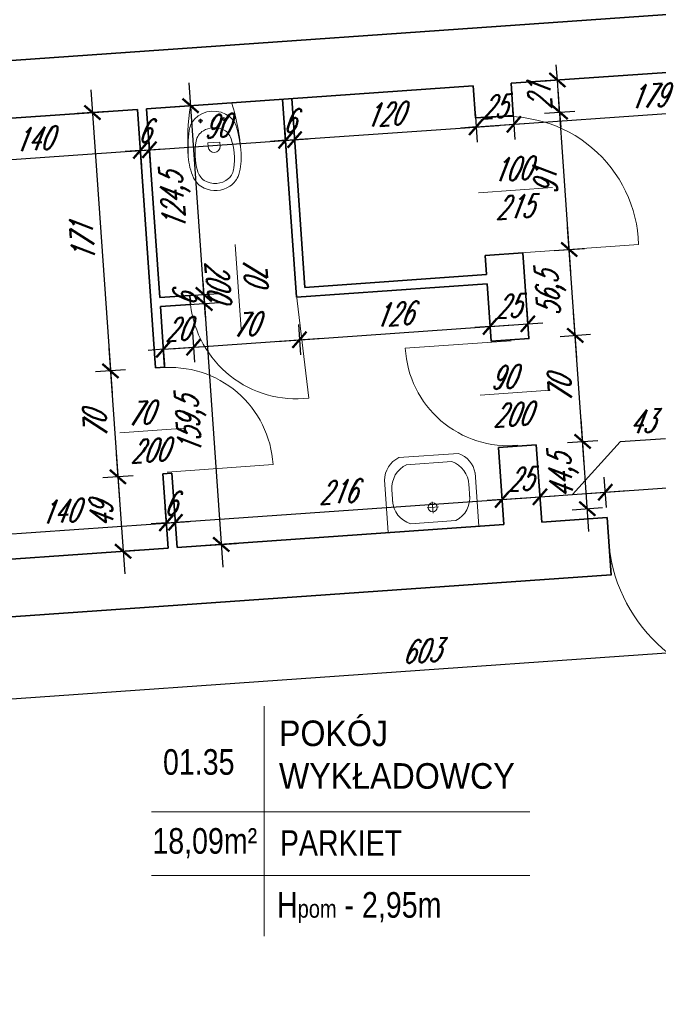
# Model space of a CAD drawing. Header units: millimetres. Extents: x 402 to 79005, y -7782 to 89952.
# Tile 199 of 256: x 22141 to 22563, y 37184 to 37833. Entities that reach past the tile are written whole.
import ezdxf

# ---------------------------------------------------------------- set-up
doc = ezdxf.new("R2010")
doc.units = ezdxf.units.MM
doc.header["$LTSCALE"] = 10
doc.layers.get('0').update_dxf_attribs({"lineweight": 0})
doc.layers.get('Defpoints').update_dxf_attribs({"color": 253})
for name, color, linetype, lineweight in [('01 parter - ściany', 253, 'Continuous', 35), ('03_drzwi', 253, 'Continuous', 15), ('05-01_wymiary', 253, 'Continuous', 5), ('05-03_opis', 253, 'Continuous', 5), ('07_wyposażenie', 253, 'Continuous', 5)]:
    doc.layers.add(name, color=color, linetype=linetype, lineweight=lineweight)
doc.layers.add('POWIERZCHNIE', color=253, linetype='Continuous')
doc.layers.get('POWIERZCHNIE').off()
doc.styles.add('ariel', font='ARIAL.TTF', dxfattribs={"width": 0.8})
doc.styles.add('ariel_wym', font='simplex.shx', dxfattribs={"width": 0.65, "oblique": 25})
doc.dimstyles.new('ariel 50', dxfattribs={"dimtxt": 15, "dimasz": 10, "dimexe": 10, "dimexo": 0, "dimgap": 5, "dimtad": 1, "dimdec": 1, "dimrnd": 0.5, "dimtxsty": 'ariel_wym', "dimblk": 'ARCHTICK', "dimcen": 2.5, "dimdle": 15, "dimazin": 0, "dimtfac": 1, "dimtdec": 1, "dimtix": 1, "dimtmove": 0, "dimatfit": 3, "dimldrblk": 'DOT', "dimfxl": 0, "dimarcsym": 0})
doc.dimstyles.new('ariel 50 wnętrze', dxfattribs={"dimtxt": 15, "dimasz": 10, "dimexe": 10, "dimexo": 0, "dimgap": 5, "dimtad": 1, "dimdec": 1, "dimrnd": 0.5, "dimtxsty": 'ariel_wym', "dimblk": 'ARCHTICK', "dimcen": 2.5, "dimdle": 15, "dimazin": 0, "dimtfac": 1, "dimtdec": 1, "dimtix": 1, "dimtmove": 0, "dimatfit": 3, "dimldrblk": 'DOT', "dimfxl": 0, "dimarcsym": 0})

# ---------------------------------------------------------------- blocks, each defined once
blk = doc.blocks.new('_ArchTick')
at = {"color": 0, "linetype": 'ByBlock', "const_width": 0.15}
blk.add_lwpolyline([(-0.5, -0.5), (0.5, 0.5)], dxfattribs=at)
blk = doc.blocks.new('*D84')
at = {"layer": '05-01_wymiary', "color": 0, "lineweight": -2}
for p, q in [((21457.46, 40095.08), (21766.67, 35673.22)), ((21498.41, 40082.9), (21448.53, 40079.41)), ((21805.52, 35690.97), (21755.65, 35687.48))]:
    blk.add_line(p, q, dxfattribs=at)
at = {"layer": 'Defpoints', "color": 0}
for p in [(21838.4, 40106.68), (22246.18, 35721.78), (21765.62, 35688.18)]:
    blk.add_point(p, dxfattribs=at)
at = {"layer": '05-01_wymiary', "color": 0, "lineweight": -2, "xscale": 10, "yscale": 10, "zscale": 10}
for p, rotation in [((21458.51, 40080.11), 94.00000000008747), ((21765.62, 35688.18), 274.0000000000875)]:
    blk.add_blockref('_ArchTick', p, dxfattribs=dict(at, rotation=rotation))
at = {"layer": '05-01_wymiary', "color": 0, "insert": (21598.17, 37883.17), "char_height": 15, "attachment_point": 5, "rotation": 94, "style": 'ariel_wym'}
blk.add_mtext('4402,5', dxfattribs=at)
blk = doc.blocks.new('_Dot')
at = {"color": 0, "linetype": 'ByBlock', "lineweight": -2}
blk.add_line((-0.5, 0), (-1, 0), dxfattribs=at)
at = {"color": 0, "linetype": 'ByBlock', "const_width": 0.5}
blk.add_lwpolyline([(-0.25, 0, 1), (0.25, 0, 1)], format="xyb", close=True, dxfattribs=at)
blk = doc.blocks.new('*D480')
at = {"layer": '05-01_wymiary', "color": 0, "lineweight": -2}
for p, q in [((22238.81, 37491.43), (22237.41, 37511.38)), ((22083.49, 37490.59), (22253.07, 37502.45)), ((22099.15, 37481.66), (22097.75, 37501.62))]:
    blk.add_line(p, q, dxfattribs=at)
at = {"layer": 'Defpoints', "color": 0}
for p in [(22238.11, 37501.41), (22239.27, 37484.79), (22099.61, 37475.02)]:
    blk.add_point(p, dxfattribs=at)
at = {"layer": '05-01_wymiary', "color": 0, "lineweight": -2, "xscale": 10, "yscale": 10, "zscale": 10}
for p, rotation in [((22238.11, 37501.41), 3.999999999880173), ((22098.45, 37491.64), 183.9999999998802)]:
    blk.add_blockref('_ArchTick', p, dxfattribs=dict(at, rotation=rotation))
at = {"layer": '05-01_wymiary', "color": 0, "insert": (22167.41, 37508.99), "char_height": 15, "attachment_point": 5, "rotation": 4, "style": 'ariel_wym'}
blk.add_mtext('140', dxfattribs=at)
blk = doc.blocks.new('*D481')
at = {"layer": '05-01_wymiary', "color": 0, "lineweight": -2}
for p, q in [((22238.81, 37491.43), (22237.41, 37511.38)), ((22244.79, 37491.85), (22243.4, 37511.8)), ((22238.11, 37501.41), (22228.13, 37500.71)), ((22238.11, 37501.41), (22244.1, 37501.83)), ((22244.1, 37501.83), (22254.07, 37502.52))]:
    blk.add_line(p, q, dxfattribs=at)
at = {"layer": 'Defpoints', "color": 0}
for p in [(22244.1, 37501.83), (22239.27, 37484.79), (22245.26, 37485.2)]:
    blk.add_point(p, dxfattribs=at)
at = {"layer": '05-01_wymiary', "color": 0, "lineweight": -2, "xscale": 10, "yscale": 10, "zscale": 10}
for p, rotation in [((22238.11, 37501.41), 3.99999999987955), ((22244.1, 37501.83), 183.9999999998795)]:
    blk.add_blockref('_ArchTick', p, dxfattribs=dict(at, rotation=rotation))
at = {"layer": '05-01_wymiary', "color": 0, "insert": (22240.23, 37514.09), "char_height": 15, "attachment_point": 5, "rotation": 4, "style": 'ariel_wym'}
blk.add_mtext('6', dxfattribs=at)
blk = doc.blocks.new('*D482')
at = {"layer": '05-01_wymiary', "color": 0, "lineweight": -2}
for p, q in [((22460.27, 37506.92), (22458.87, 37526.87)), ((22229.13, 37500.78), (22474.53, 37517.94)), ((22244.79, 37491.85), (22243.4, 37511.8))]:
    blk.add_line(p, q, dxfattribs=at)
at = {"layer": 'Defpoints', "color": 0}
for p in [(22459.57, 37516.89), (22460.73, 37500.27), (22245.26, 37485.2)]:
    blk.add_point(p, dxfattribs=at)
at = {"layer": '05-01_wymiary', "color": 0, "lineweight": -2, "xscale": 10, "yscale": 10, "zscale": 10}
for p, rotation in [((22459.57, 37516.89), 3.999999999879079), ((22244.1, 37501.83), 183.9999999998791)]:
    blk.add_blockref('_ArchTick', p, dxfattribs=dict(at, rotation=rotation))
at = {"layer": '05-01_wymiary', "color": 0, "insert": (22350.96, 37521.83), "char_height": 15, "attachment_point": 5, "rotation": 4, "style": 'ariel_wym'}
blk.add_mtext('216', dxfattribs=at)
blk = doc.blocks.new('*D483')
at = {"layer": '05-01_wymiary', "color": 0, "lineweight": -2}
for p, q in [((22460.27, 37506.92), (22458.87, 37526.87)), ((22485.21, 37508.66), (22483.81, 37528.61)), ((22459.57, 37516.89), (22484.51, 37518.64)), ((22484.51, 37518.64), (22494.48, 37519.33)), ((22459.57, 37516.89), (22449.59, 37516.19))]:
    blk.add_line(p, q, dxfattribs=at)
at = {"layer": 'Defpoints', "color": 0}
for p in [(22484.51, 37518.64), (22460.73, 37500.27), (22485.67, 37502.01)]:
    blk.add_point(p, dxfattribs=at)
at = {"layer": '05-01_wymiary', "color": 0, "lineweight": -2, "xscale": 10, "yscale": 10, "zscale": 10}
for p, rotation in [((22484.51, 37518.64), 183.999999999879), ((22459.57, 37516.89), 3.999999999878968)]:
    blk.add_blockref('_ArchTick', p, dxfattribs=dict(at, rotation=rotation))
at = {"layer": '05-01_wymiary', "color": 0, "insert": (22471.17, 37530.23), "char_height": 15, "attachment_point": 5, "rotation": 4, "style": 'ariel_wym'}
blk.add_mtext('25', dxfattribs=at)
blk = doc.blocks.new('*D484')
at = {"layer": '05-01_wymiary', "color": 0, "lineweight": -2}
for p, q in [((22567.23, 37556.89), (22537.32, 37554.8)), ((22537.32, 37554.8), (22506.05, 37520.14)), ((22528.3, 37511.67), (22526.9, 37531.63)), ((22485.21, 37508.66), (22483.81, 37528.61)), ((22469.54, 37517.59), (22542.56, 37522.7))]:
    blk.add_line(p, q, dxfattribs=at)
at = {"layer": 'Defpoints', "color": 0}
for p in [(22527.6, 37521.65), (22528.76, 37505.03), (22485.67, 37502.01)]:
    blk.add_point(p, dxfattribs=at)
at = {"layer": '05-01_wymiary', "color": 0, "lineweight": -2, "xscale": 10, "yscale": 10, "zscale": 10}
for p, rotation in [((22484.51, 37518.64), 183.9999999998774), ((22527.6, 37521.65), 3.999999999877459)]:
    blk.add_blockref('_ArchTick', p, dxfattribs=dict(at, rotation=rotation))
at = {"layer": '05-01_wymiary', "color": 0, "insert": (22551.41, 37568.31), "char_height": 15, "attachment_point": 5, "rotation": 4, "style": 'ariel_wym'}
blk.add_mtext('43', dxfattribs=at)
blk = doc.blocks.new('*D485')
at = {"layer": '05-01_wymiary', "color": 0, "lineweight": -2}
for p, q in [((22628.05, 37518.65), (22626.66, 37538.6)), ((22528.3, 37511.67), (22526.9, 37531.63)), ((22512.63, 37520.6), (22642.32, 37529.67))]:
    blk.add_line(p, q, dxfattribs=at)
at = {"layer": 'Defpoints', "color": 0}
for p in [(22627.35, 37528.63), (22628.52, 37512), (22528.76, 37505.03)]:
    blk.add_point(p, dxfattribs=at)
at = {"layer": '05-01_wymiary', "color": 0, "lineweight": -2, "xscale": 10, "yscale": 10, "zscale": 10}
for p, rotation in [((22627.35, 37528.63), 3.999999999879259), ((22527.6, 37521.65), 183.9999999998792)]:
    blk.add_blockref('_ArchTick', p, dxfattribs=dict(at, rotation=rotation))
at = {"layer": '05-01_wymiary', "color": 0, "insert": (22576.6, 37537.61), "char_height": 15, "attachment_point": 5, "rotation": 4, "style": 'ariel_wym'}
blk.add_mtext('100', dxfattribs=at)
blk = doc.blocks.new('*D517')
at = {"layer": '05-01_wymiary', "color": 0, "lineweight": -2}
for p, q in [((22188.3, 37786.97), (22202.3, 37586.67)), ((22199.32, 37772.7), (22179.37, 37771.3)), ((22211.23, 37602.33), (22191.28, 37600.94))]:
    blk.add_line(p, q, dxfattribs=at)
at = {"layer": 'Defpoints', "color": 0}
for p in [(22219.04, 37774.08), (22230.96, 37603.71), (22201.25, 37601.63)]:
    blk.add_point(p, dxfattribs=at)
at = {"layer": '05-01_wymiary', "color": 0, "lineweight": -2, "xscale": 10, "yscale": 10, "zscale": 10}
for p, rotation in [((22189.34, 37772), 94.00000000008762), ((22201.25, 37601.63), 274.0000000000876)]:
    blk.add_blockref('_ArchTick', p, dxfattribs=dict(at, rotation=rotation))
at = {"layer": '05-01_wymiary', "color": 0, "insert": (22182.83, 37685.95), "char_height": 15, "attachment_point": 5, "rotation": 94, "style": 'ariel_wym'}
blk.add_mtext('171', dxfattribs=at)
blk = doc.blocks.new('*D518')
at = {"layer": '05-01_wymiary', "color": 0, "lineweight": -2}
for p, q in [((22200.21, 37616.6), (22207.18, 37516.84)), ((22211.23, 37602.33), (22191.28, 37600.94)), ((22216.11, 37532.5), (22196.16, 37531.11))]:
    blk.add_line(p, q, dxfattribs=at)
at = {"layer": 'Defpoints', "color": 0}
for p in [(22230.96, 37603.71), (22206.14, 37531.8), (22235.84, 37533.88)]:
    blk.add_point(p, dxfattribs=at)
at = {"layer": '05-01_wymiary', "color": 0, "lineweight": -2, "xscale": 10, "yscale": 10, "zscale": 10}
for p, rotation in [((22201.25, 37601.63), 94.00000000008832), ((22206.14, 37531.8), 274.0000000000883)]:
    blk.add_blockref('_ArchTick', p, dxfattribs=dict(at, rotation=rotation))
at = {"layer": '05-01_wymiary', "color": 0, "insert": (22191.23, 37565.85), "char_height": 15, "attachment_point": 5, "rotation": 94, "style": 'ariel_wym'}
blk.add_mtext('70', dxfattribs=at)
blk = doc.blocks.new('*D519')
at = {"layer": '05-01_wymiary', "color": 0, "lineweight": -2}
for p, q in [((22205.09, 37546.77), (22210.62, 37467.74)), ((22216.11, 37532.5), (22196.16, 37531.11)), ((22219.55, 37483.41), (22199.6, 37482.01))]:
    blk.add_line(p, q, dxfattribs=at)
at = {"layer": 'Defpoints', "color": 0}
for p in [(22235.84, 37533.88), (22209.57, 37482.71), (22239.27, 37484.79)]:
    blk.add_point(p, dxfattribs=at)
at = {"layer": '05-01_wymiary', "color": 0, "lineweight": -2, "xscale": 10, "yscale": 10, "zscale": 10}
for p, rotation in [((22206.14, 37531.8), 94.00000000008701), ((22209.57, 37482.71), 274.000000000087)]:
    blk.add_blockref('_ArchTick', p, dxfattribs=dict(at, rotation=rotation))
at = {"layer": '05-01_wymiary', "color": 0, "insert": (22195.38, 37506.38), "char_height": 15, "attachment_point": 5, "rotation": 94, "style": 'ariel_wym'}
blk.add_mtext('49', dxfattribs=at)
blk = doc.blocks.new('*D520')
at = {"layer": '05-01_wymiary', "color": 0, "lineweight": -2}
for p, q in [((22253.02, 37791.49), (22263.81, 37637.13)), ((22244.09, 37775.83), (22264.04, 37777.23)), ((22252.79, 37651.39), (22272.74, 37652.79))]:
    blk.add_line(p, q, dxfattribs=at)
at = {"layer": 'Defpoints', "color": 0}
for p in [(22225.03, 37774.5), (22233.73, 37650.06), (22262.77, 37652.09)]:
    blk.add_point(p, dxfattribs=at)
at = {"layer": '05-01_wymiary', "color": 0, "lineweight": -2, "xscale": 10, "yscale": 10, "zscale": 10}
for p, rotation in [((22254.06, 37776.53), 94.00000000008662), ((22262.77, 37652.09), 274.0000000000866)]:
    blk.add_blockref('_ArchTick', p, dxfattribs=dict(at, rotation=rotation))
at = {"layer": '05-01_wymiary', "color": 0, "insert": (22244.52, 37713.34), "char_height": 15, "attachment_point": 5, "rotation": 94, "style": 'ariel_wym'}
blk.add_mtext('124,5', dxfattribs=at)
blk = doc.blocks.new('*D521')
at = {"layer": '05-01_wymiary', "color": 0, "lineweight": -2}
for p, q in [((22262.77, 37652.09), (22262.07, 37662.06)), ((22252.79, 37651.39), (22272.74, 37652.79)), ((22262.77, 37652.09), (22263.18, 37646.1)), ((22253.21, 37645.41), (22273.16, 37646.8)), ((22263.18, 37646.1), (22263.88, 37636.13))]:
    blk.add_line(p, q, dxfattribs=at)
at = {"layer": 'Defpoints', "color": 0}
for p in [(22233.73, 37650.06), (22234.15, 37644.07), (22263.18, 37646.1)]:
    blk.add_point(p, dxfattribs=at)
at = {"layer": '05-01_wymiary', "color": 0, "lineweight": -2, "xscale": 10, "yscale": 10, "zscale": 10}
for p, rotation in [((22262.77, 37652.09), 274.0000000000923), ((22263.18, 37646.1), 94.00000000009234)]:
    blk.add_blockref('_ArchTick', p, dxfattribs=dict(at, rotation=rotation))
at = {"layer": '05-01_wymiary', "color": 0, "insert": (22250.5, 37648.22), "char_height": 15, "attachment_point": 5, "rotation": 94, "style": 'ariel_wym'}
blk.add_mtext('6', dxfattribs=at)
blk = doc.blocks.new('*D522')
at = {"layer": '05-01_wymiary', "color": 0, "lineweight": -2}
for p, q in [((22262.14, 37661.07), (22275.34, 37472.27)), ((22253.21, 37645.41), (22273.16, 37646.8)), ((22264.32, 37486.54), (22284.27, 37487.93))]:
    blk.add_line(p, q, dxfattribs=at)
at = {"layer": 'Defpoints', "color": 0}
for p in [(22234.15, 37644.07), (22274.29, 37487.23), (22245.26, 37485.2)]:
    blk.add_point(p, dxfattribs=at)
at = {"layer": '05-01_wymiary', "color": 0, "lineweight": -2, "xscale": 10, "yscale": 10, "zscale": 10}
for p, rotation in [((22263.18, 37646.1), 94.0000000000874), ((22274.29, 37487.23), 274.0000000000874)]:
    blk.add_blockref('_ArchTick', p, dxfattribs=dict(at, rotation=rotation))
at = {"layer": '05-01_wymiary', "color": 0, "insert": (22254.84, 37565.7), "char_height": 15, "attachment_point": 5, "rotation": 94, "style": 'ariel_wym'}
blk.add_mtext('159,5', dxfattribs=at)
blk = doc.blocks.new('*D523')
at = {"layer": '05-01_wymiary', "color": 0, "lineweight": -2}
for p, q in [((22235.42, 37625.87), (22236.82, 37605.92)), ((22255.37, 37627.27), (22256.77, 37607.32)), ((22236.12, 37615.9), (22226.14, 37615.2)), ((22236.12, 37615.9), (22256.07, 37617.29)), ((22256.07, 37617.29), (22266.05, 37617.99))]:
    blk.add_line(p, q, dxfattribs=at)
at = {"layer": 'Defpoints', "color": 0}
for p in [(22234.15, 37644.07), (22254.1, 37645.47), (22256.07, 37617.29)]:
    blk.add_point(p, dxfattribs=at)
at = {"layer": '05-01_wymiary', "color": 0, "lineweight": -2, "xscale": 10, "yscale": 10, "zscale": 10}
for p, rotation in [((22236.12, 37615.9), 3.999999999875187), ((22256.07, 37617.29), 183.9999999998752)]:
    blk.add_blockref('_ArchTick', p, dxfattribs=dict(at, rotation=rotation))
at = {"layer": '05-01_wymiary', "color": 0, "insert": (22245.22, 37629.06), "char_height": 15, "attachment_point": 5, "rotation": 4, "style": 'ariel_wym'}
blk.add_mtext('20', dxfattribs=at)
blk = doc.blocks.new('*D524')
at = {"layer": '05-01_wymiary', "color": 0, "lineweight": -2}
for p, q in [((22325.2, 37632.15), (22326.6, 37612.2)), ((22241.11, 37616.25), (22340.86, 37623.22)), ((22255.37, 37627.27), (22256.77, 37607.32))]:
    blk.add_line(p, q, dxfattribs=at)
at = {"layer": 'Defpoints', "color": 0}
for p in [(22323.93, 37650.35), (22254.1, 37645.47), (22325.9, 37622.18)]:
    blk.add_point(p, dxfattribs=at)
at = {"layer": '05-01_wymiary', "color": 0, "lineweight": -2, "xscale": 10, "yscale": 10, "zscale": 10}
for p, rotation in [((22325.9, 37622.18), 3.999999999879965), ((22256.07, 37617.29), 183.9999999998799)]:
    blk.add_blockref('_ArchTick', p, dxfattribs=dict(at, rotation=rotation))
at = {"layer": '05-01_wymiary', "color": 0, "insert": (22290.11, 37632.2), "char_height": 15, "attachment_point": 5, "rotation": 4, "style": 'ariel_wym'}
blk.add_mtext('70', dxfattribs=at)
blk = doc.blocks.new('*D525')
at = {"layer": '05-01_wymiary', "color": 0, "lineweight": -2}
for p, q in [((22450.89, 37640.94), (22452.29, 37620.99)), ((22310.94, 37621.13), (22466.56, 37632.01)), ((22325.2, 37632.15), (22326.6, 37612.2))]:
    blk.add_line(p, q, dxfattribs=at)
at = {"layer": 'Defpoints', "color": 0}
for p in [(22449.62, 37659.14), (22323.93, 37650.35), (22451.59, 37630.97)]:
    blk.add_point(p, dxfattribs=at)
at = {"layer": '05-01_wymiary', "color": 0, "lineweight": -2, "xscale": 10, "yscale": 10, "zscale": 10}
for p, rotation in [((22451.59, 37630.97), 3.999999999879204), ((22325.9, 37622.18), 183.9999999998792)]:
    blk.add_blockref('_ArchTick', p, dxfattribs=dict(at, rotation=rotation))
at = {"layer": '05-01_wymiary', "color": 0, "insert": (22387.87, 37639.04), "char_height": 15, "attachment_point": 5, "rotation": 4, "style": 'ariel_wym'}
blk.add_mtext('126', dxfattribs=at)
blk = doc.blocks.new('*D526')
at = {"layer": '05-01_wymiary', "color": 0, "lineweight": -2}
for p, q in [((22475.83, 37642.68), (22477.23, 37622.73)), ((22450.89, 37640.94), (22452.29, 37620.99)), ((22451.59, 37630.97), (22441.62, 37630.27)), ((22451.59, 37630.97), (22476.53, 37632.71)), ((22476.53, 37632.71), (22486.51, 37633.41))]:
    blk.add_line(p, q, dxfattribs=at)
at = {"layer": 'Defpoints', "color": 0}
for p in [(22474.56, 37660.88), (22449.62, 37659.14), (22476.53, 37632.71)]:
    blk.add_point(p, dxfattribs=at)
at = {"layer": '05-01_wymiary', "color": 0, "lineweight": -2, "xscale": 10, "yscale": 10, "zscale": 10}
for p, rotation in [((22451.59, 37630.97), 3.999999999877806), ((22476.53, 37632.71), 183.9999999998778)]:
    blk.add_blockref('_ArchTick', p, dxfattribs=dict(at, rotation=rotation))
at = {"layer": '05-01_wymiary', "color": 0, "insert": (22463.19, 37644.31), "char_height": 15, "attachment_point": 5, "rotation": 4, "style": 'ariel_wym'}
blk.add_mtext('25', dxfattribs=at)
blk = doc.blocks.new('*D527')
at = {"layer": '05-01_wymiary', "color": 0, "lineweight": -2}
for p, q in [((22516.81, 37495.83), (22511.62, 37570.1)), ((22502.69, 37554.44), (22522.64, 37555.83)), ((22505.79, 37510.1), (22525.74, 37511.5))]:
    blk.add_line(p, q, dxfattribs=at)
at = {"layer": 'Defpoints', "color": 0}
for p in [(22482.11, 37553), (22512.66, 37555.13), (22485.21, 37508.66)]:
    blk.add_point(p, dxfattribs=at)
at = {"layer": '05-01_wymiary', "color": 0, "lineweight": -2, "xscale": 10, "yscale": 10, "zscale": 10}
for p, rotation in [((22512.66, 37555.13), 94.00000000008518), ((22515.76, 37510.8), 274.0000000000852)]:
    blk.add_blockref('_ArchTick', p, dxfattribs=dict(at, rotation=rotation))
at = {"layer": '05-01_wymiary', "color": 0, "insert": (22500.32, 37531.99), "char_height": 15, "attachment_point": 5, "rotation": 94, "style": 'ariel_wym'}
blk.add_mtext('44,5', dxfattribs=at)
blk = doc.blocks.new('*D528')
at = {"layer": '05-01_wymiary', "color": 0, "lineweight": -2}
for p, q in [((22513.71, 37540.17), (22506.73, 37640.06)), ((22497.8, 37624.39), (22517.75, 37625.79)), ((22502.69, 37554.44), (22522.64, 37555.83))]:
    blk.add_line(p, q, dxfattribs=at)
at = {"layer": 'Defpoints', "color": 0}
for p in [(22477.41, 37622.97), (22507.77, 37625.09), (22482.11, 37553)]:
    blk.add_point(p, dxfattribs=at)
at = {"layer": '05-01_wymiary', "color": 0, "lineweight": -2, "xscale": 10, "yscale": 10, "zscale": 10}
for p, rotation in [((22507.77, 37625.09), 94.00000000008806), ((22512.66, 37555.13), 274.0000000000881)]:
    blk.add_blockref('_ArchTick', p, dxfattribs=dict(at, rotation=rotation))
at = {"layer": '05-01_wymiary', "color": 0, "insert": (22497.75, 37589.24), "char_height": 15, "attachment_point": 5, "rotation": 94, "style": 'ariel_wym'}
blk.add_mtext('70', dxfattribs=at)
blk = doc.blocks.new('*D529')
at = {"layer": '05-01_wymiary', "color": 0, "lineweight": -2}
for p, q in [((22508.82, 37610.13), (22502.77, 37696.64)), ((22493.84, 37680.98), (22513.79, 37682.37)), ((22497.8, 37624.39), (22517.75, 37625.79))]:
    blk.add_line(p, q, dxfattribs=at)
at = {"layer": 'Defpoints', "color": 0}
for p in [(22503.81, 37681.68), (22473.26, 37679.54), (22477.41, 37622.97)]:
    blk.add_point(p, dxfattribs=at)
at = {"layer": '05-01_wymiary', "color": 0, "lineweight": -2, "xscale": 10, "yscale": 10, "zscale": 10}
for p, rotation in [((22503.81, 37681.68), 94.0000000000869), ((22507.77, 37625.09), 274.0000000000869)]:
    blk.add_blockref('_ArchTick', p, dxfattribs=dict(at, rotation=rotation))
at = {"layer": '05-01_wymiary', "color": 0, "insert": (22491.9, 37652.41), "char_height": 15, "attachment_point": 5, "rotation": 94, "style": 'ariel_wym'}
blk.add_mtext('56,5', dxfattribs=at)
blk = doc.blocks.new('*D530')
at = {"layer": '05-01_wymiary', "color": 0, "lineweight": -2}
for p, q in [((22504.86, 37666.71), (22496.43, 37787.26)), ((22487.5, 37771.6), (22507.45, 37773)), ((22493.84, 37680.98), (22513.79, 37682.37))]:
    blk.add_line(p, q, dxfattribs=at)
at = {"layer": 'Defpoints', "color": 0}
for p in [(22497.48, 37772.3), (22466.92, 37770.16), (22473.26, 37679.54)]:
    blk.add_point(p, dxfattribs=at)
at = {"layer": '05-01_wymiary', "color": 0, "lineweight": -2, "xscale": 10, "yscale": 10, "zscale": 10}
for p, rotation in [((22497.48, 37772.3), 94.00000000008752), ((22503.81, 37681.68), 274.0000000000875)]:
    blk.add_blockref('_ArchTick', p, dxfattribs=dict(at, rotation=rotation))
at = {"layer": '05-01_wymiary', "color": 0, "insert": (22488.18, 37726.12), "char_height": 15, "attachment_point": 5, "rotation": 94, "style": 'ariel_wym'}
blk.add_mtext('91', dxfattribs=at)
blk = doc.blocks.new('*D531')
at = {"layer": '05-01_wymiary', "color": 0, "lineweight": -2}
for p, q in [((22496, 37793.45), (22495.3, 37803.42)), ((22486.02, 37792.75), (22505.97, 37794.14)), ((22497.48, 37772.3), (22496, 37793.45)), ((22487.5, 37771.6), (22507.45, 37773)), ((22497.48, 37772.3), (22498.18, 37762.33))]:
    blk.add_line(p, q, dxfattribs=at)
at = {"layer": 'Defpoints', "color": 0}
for p in [(22465.44, 37791.31), (22496, 37793.45), (22466.92, 37770.16)]:
    blk.add_point(p, dxfattribs=at)
at = {"layer": '05-01_wymiary', "color": 0, "lineweight": -2, "xscale": 10, "yscale": 10, "zscale": 10}
for p, rotation in [((22496, 37793.45), 274.0000000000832), ((22497.48, 37772.3), 94.00000000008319)]:
    blk.add_blockref('_ArchTick', p, dxfattribs=dict(at, rotation=rotation))
at = {"layer": '05-01_wymiary', "color": 0, "insert": (22484.27, 37782), "char_height": 15, "attachment_point": 5, "rotation": 94, "style": 'ariel_wym'}
blk.add_mtext('21', dxfattribs=at)
blk = doc.blocks.new('*D532')
at = {"layer": '05-01_wymiary', "color": 0, "lineweight": -2}
for p, q in [((22220.24, 37756.98), (22221.63, 37737.03)), ((22066.31, 37736.2), (22235.9, 37748.06)), ((22080.58, 37747.22), (22081.97, 37727.27))]:
    blk.add_line(p, q, dxfattribs=at)
at = {"layer": 'Defpoints', "color": 0}
for p in [(22219.04, 37774.08), (22079.38, 37764.31), (22220.94, 37747.01)]:
    blk.add_point(p, dxfattribs=at)
at = {"layer": '05-01_wymiary', "color": 0, "lineweight": -2, "xscale": 10, "yscale": 10, "zscale": 10}
for p, rotation in [((22220.94, 37747.01), 3.999999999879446), ((22081.28, 37737.24), 183.9999999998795)]:
    blk.add_blockref('_ArchTick', p, dxfattribs=dict(at, rotation=rotation))
at = {"layer": '05-01_wymiary', "color": 0, "insert": (22150.23, 37754.6), "char_height": 15, "attachment_point": 5, "rotation": 4, "style": 'ariel_wym'}
blk.add_mtext('140', dxfattribs=at)
blk = doc.blocks.new('*D533')
at = {"layer": '05-01_wymiary', "color": 0, "lineweight": -2}
for p, q in [((22220.24, 37756.98), (22221.63, 37737.03)), ((22226.22, 37757.4), (22227.62, 37737.45)), ((22220.94, 37747.01), (22210.96, 37746.31)), ((22220.94, 37747.01), (22226.92, 37747.43)), ((22226.92, 37747.43), (22236.9, 37748.12))]:
    blk.add_line(p, q, dxfattribs=at)
at = {"layer": 'Defpoints', "color": 0}
for p in [(22219.04, 37774.08), (22225.03, 37774.5), (22226.92, 37747.43)]:
    blk.add_point(p, dxfattribs=at)
at = {"layer": '05-01_wymiary', "color": 0, "lineweight": -2, "xscale": 10, "yscale": 10, "zscale": 10}
for p, rotation in [((22220.94, 37747.01), 3.999999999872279), ((22226.92, 37747.43), 183.9999999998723)]:
    blk.add_blockref('_ArchTick', p, dxfattribs=dict(at, rotation=rotation))
at = {"layer": '05-01_wymiary', "color": 0, "insert": (22223.06, 37759.69), "char_height": 15, "attachment_point": 5, "rotation": 4, "style": 'ariel_wym'}
blk.add_mtext('6', dxfattribs=at)
blk = doc.blocks.new('*D534')
at = {"layer": '05-01_wymiary', "color": 0, "lineweight": -2}
for p, q in [((22316, 37763.68), (22317.4, 37743.73)), ((22211.96, 37746.38), (22331.67, 37754.75)), ((22226.22, 37757.4), (22227.62, 37737.45))]:
    blk.add_line(p, q, dxfattribs=at)
at = {"layer": 'Defpoints', "color": 0}
for p in [(22314.81, 37780.78), (22225.03, 37774.5), (22316.7, 37753.71)]:
    blk.add_point(p, dxfattribs=at)
at = {"layer": '05-01_wymiary', "color": 0, "lineweight": -2, "xscale": 10, "yscale": 10, "zscale": 10}
for p, rotation in [((22316.7, 37753.71), 3.999999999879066), ((22226.92, 37747.43), 183.9999999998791)]:
    blk.add_blockref('_ArchTick', p, dxfattribs=dict(at, rotation=rotation))
at = {"layer": '05-01_wymiary', "color": 0, "insert": (22270.94, 37763.04), "char_height": 15, "attachment_point": 5, "rotation": 4, "style": 'ariel_wym'}
blk.add_mtext('90', dxfattribs=at)
blk = doc.blocks.new('*D535')
at = {"layer": '05-01_wymiary', "color": 0, "lineweight": -2}
for p, q in [((22316, 37763.68), (22317.4, 37743.73)), ((22321.99, 37764.1), (22323.38, 37744.15)), ((22316.7, 37753.71), (22306.73, 37753.01)), ((22316.7, 37753.71), (22322.69, 37754.12)), ((22322.69, 37754.12), (22332.66, 37754.82))]:
    blk.add_line(p, q, dxfattribs=at)
at = {"layer": 'Defpoints', "color": 0}
for p in [(22314.81, 37780.78), (22320.79, 37781.19), (22322.69, 37754.12)]:
    blk.add_point(p, dxfattribs=at)
at = {"layer": '05-01_wymiary', "color": 0, "lineweight": -2, "xscale": 10, "yscale": 10, "zscale": 10}
for p, rotation in [((22316.7, 37753.71), 3.999999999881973), ((22322.69, 37754.12), 183.999999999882)]:
    blk.add_blockref('_ArchTick', p, dxfattribs=dict(at, rotation=rotation))
at = {"layer": '05-01_wymiary', "color": 0, "insert": (22318.82, 37766.38), "char_height": 15, "attachment_point": 5, "rotation": 4, "style": 'ariel_wym'}
blk.add_mtext('6', dxfattribs=at)
blk = doc.blocks.new('*D536')
at = {"layer": '05-01_wymiary', "color": 0, "lineweight": -2}
for p, q in [((22441.7, 37772.47), (22443.09, 37752.52)), ((22307.72, 37753.08), (22457.36, 37763.54)), ((22321.99, 37764.1), (22323.38, 37744.15))]:
    blk.add_line(p, q, dxfattribs=at)
at = {"layer": 'Defpoints', "color": 0}
for p in [(22440.5, 37789.56), (22320.79, 37781.19), (22442.39, 37762.49)]:
    blk.add_point(p, dxfattribs=at)
at = {"layer": '05-01_wymiary', "color": 0, "lineweight": -2, "xscale": 10, "yscale": 10, "zscale": 10}
for p, rotation in [((22442.39, 37762.49), 3.999999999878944), ((22322.69, 37754.12), 183.999999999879)]:
    blk.add_blockref('_ArchTick', p, dxfattribs=dict(at, rotation=rotation))
at = {"layer": '05-01_wymiary', "color": 0, "insert": (22381.67, 37770.78), "char_height": 15, "attachment_point": 5, "rotation": 4, "style": 'ariel_wym'}
blk.add_mtext('120', dxfattribs=at)
blk = doc.blocks.new('*D537')
at = {"layer": '05-01_wymiary', "color": 0, "lineweight": -2}
for p, q in [((22441.7, 37772.47), (22443.09, 37752.52)), ((22466.64, 37774.21), (22468.03, 37754.26)), ((22467.33, 37764.24), (22477.31, 37764.94)), ((22442.39, 37762.49), (22432.42, 37761.8)), ((22442.39, 37762.49), (22467.33, 37764.24))]:
    blk.add_line(p, q, dxfattribs=at)
at = {"layer": 'Defpoints', "color": 0}
for p in [(22465.44, 37791.31), (22440.5, 37789.56), (22467.33, 37764.24)]:
    blk.add_point(p, dxfattribs=at)
at = {"layer": '05-01_wymiary', "color": 0, "lineweight": -2, "xscale": 10, "yscale": 10, "zscale": 10}
for p, rotation in [((22442.39, 37762.49), 3.999999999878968), ((22467.33, 37764.24), 183.999999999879)]:
    blk.add_blockref('_ArchTick', p, dxfattribs=dict(at, rotation=rotation))
at = {"layer": '05-01_wymiary', "color": 0, "insert": (22453.99, 37775.84), "char_height": 15, "attachment_point": 5, "rotation": 4, "style": 'ariel_wym'}
blk.add_mtext('25', dxfattribs=at)
blk = doc.blocks.new('*D538')
at = {"layer": '05-01_wymiary', "color": 0, "lineweight": -2}
for p, q in [((22645.2, 37786.7), (22646.6, 37766.75)), ((22452.37, 37763.19), (22660.86, 37777.77)), ((22466.64, 37774.21), (22468.03, 37754.26))]:
    blk.add_line(p, q, dxfattribs=at)
at = {"layer": 'Defpoints', "color": 0}
for p in [(22644, 37803.79), (22465.44, 37791.31), (22645.9, 37776.73)]:
    blk.add_point(p, dxfattribs=at)
at = {"layer": '05-01_wymiary', "color": 0, "lineweight": -2, "xscale": 10, "yscale": 10, "zscale": 10}
for p, rotation in [((22645.9, 37776.73), 3.9999999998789), ((22467.33, 37764.24), 183.9999999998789)]:
    blk.add_blockref('_ArchTick', p, dxfattribs=dict(at, rotation=rotation))
at = {"layer": '05-01_wymiary', "color": 0, "insert": (22555.74, 37782.95), "char_height": 15, "attachment_point": 5, "rotation": 4, "style": 'ariel_wym'}
blk.add_mtext('179', dxfattribs=at)
blk = doc.blocks.new('*D539')
at = {"layer": '05-01_wymiary', "color": 0, "lineweight": -2}
for p, q in [((22706.85, 37435.47), (22708.25, 37415.52)), ((22091.05, 37382.38), (22722.51, 37426.54)), ((22105.32, 37393.41), (22106.72, 37373.45))]:
    blk.add_line(p, q, dxfattribs=at)
at = {"layer": 'Defpoints', "color": 0}
for p in [(22703.79, 37479.17), (22102.26, 37437.11), (22707.55, 37425.49)]:
    blk.add_point(p, dxfattribs=at)
at = {"layer": '05-01_wymiary', "color": 0, "lineweight": -2, "xscale": 10, "yscale": 10, "zscale": 10}
for p, rotation in [((22707.55, 37425.49), 3.999999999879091), ((22106.02, 37383.43), 183.9999999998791)]:
    blk.add_blockref('_ArchTick', p, dxfattribs=dict(at, rotation=rotation))
at = {"layer": '05-01_wymiary', "color": 0, "insert": (22405.91, 37416.93), "char_height": 15, "attachment_point": 5, "rotation": 4, "style": 'ariel_wym'}
blk.add_mtext('603', dxfattribs=at)
blk = doc.blocks.new('UMYWALKA')
at = {"layer": '07_wyposażenie', "ltscale": 2}
for p, q in [((-0.19, 59.93), (-0.22, 0.02)), ((-0.13, 60), (34.72, 60.01)), ((28.13, 55.46), (18.63, 55.46)), ((48.67, 49.42), (48.69, 10.07)), ((4.7, 14.78), (4.69, 44.84)), ((43.69, 14.79), (43.68, 44.86)), ((14.42, 25.71), (14.42, 33.21)), ((10.67, 29.46), (18.17, 29.46)), ((35.41, 0.02), (0, 0)), ((28.16, 4.58), (18.65, 4.58))]:
    blk.add_line(p, q, dxfattribs=at)
blk.add_circle((14.42, 29.46), 3, dxfattribs=at)
for centre, radius, start, end in [((32.99, 43.23), 16.85, 21.56089, 85.17223), ((20.43, 38.66), 16.91, 89.66632, 158.55775), ((27.95, 38.52), 16.94, 21.6503, 90.35723), ((20.25, 21.5), 16.94, 203.3871, 272.09403), ((28.15, 21.51), 16.94, 267.95655, 336.66348), ((33.24, 16.72), 16.82, 276.00329, 336.78825)]:
    blk.add_arc(centre, radius, start, end, dxfattribs=at)
blk = doc.blocks.new('kibelek')
at = {"layer": '07_wyposażenie', "ltscale": 2}
for p, q in [((0.01, 27.2), (0, 0)), ((11.96, 21.35), (9.06, 21.35)), ((10.51, 22.8), (10.51, 19.9)), ((10.52, 4.4), (10.52, 7.3)), ((11.97, 5.85), (9.07, 5.85))]:
    blk.add_line(p, q, dxfattribs=at)
for points in [[(47.56, 28.54, 0.091012), (33.49, 31.11, 0.04468), (16.31, 29.25, 0.150678), (9.06, 25.23, 0.380316), (9.07, 1.98, 0.150678), (16.32, -2.04, 0.04468), (33.51, -3.89, 0.091012), (47.57, -1.3, 0.171854), (54.81, 5.08, 0.258868), (54.8, 22.16, 0.171854)], [(17.1, 7.27, 0.228329), (23.66, 2.01, 0.112012), (43.07, 1.6, 0.161795), (49.76, 5.51, 0.320353), (49.76, 21.72, 0.161795), (43.06, 25.62, 0.112012), (23.65, 25.2, 0.228329), (17.1, 19.94, 0.236897)]]:
    blk.add_lwpolyline(points, format="xyb", close=True, dxfattribs=at)
blk.add_lwpolyline([(27.97, 9.75), (25.32, 9.75), (25.32, 17.54), (27.97, 17.54, -1), (27.97, 9.75, -1)], format="xyb", dxfattribs=at)
for centre in [(10.51, 21.35), (10.52, 5.85)]:
    blk.add_circle(centre, 1, dxfattribs=at)
for centre, start, end in [((33.54, -114.6), 90.01927, 103.30526), ((33.46, 141.82), 256.73328, 270.01927)]:
    blk.add_arc(centre, 145.71, start, end, dxfattribs=at)

msp = doc.modelspace()

# ---------------------------------------------------------------- linework, layer by layer
at = {"layer": '01 parter - ściany'}
for p, q in [((22076.73, 37802.22), (22678.26, 37844.28)), ((22465.44, 37791.31), (22644, 37803.79)), ((22466.92, 37770.15), (22465.44, 37791.31)), ((22225.03, 37774.5), (22440.5, 37789.56)), ((22441.98, 37768.42), (22440.5, 37789.56)), ((22323.93, 37650.35), (22314.81, 37780.78)), ((22329.5, 37656.75), (22320.79, 37781.19)), ((22079.38, 37764.31), (22219.04, 37774.08)), ((22230.96, 37603.71), (22219.04, 37774.08)), ((22233.73, 37650.06), (22225.03, 37774.5)), ((22441.98, 37768.42), (22466.92, 37770.16)), ((22448.32, 37677.8), (22473.26, 37679.54)), ((22449.2, 37665.13), (22448.32, 37677.8)), ((22477.21, 37622.96), (22473.26, 37679.54)), ((22329.5, 37656.75), (22449.2, 37665.13)), ((22323.93, 37650.35), (22449.62, 37659.14)), ((22452.27, 37621.21), (22449.62, 37659.14)), ((22233.73, 37650.06), (22253.68, 37651.45)), ((22253.68, 37651.45), (22254.1, 37645.47)), ((22234.15, 37644.07), (22254.1, 37645.47)), ((22236.94, 37604.13), (22234.15, 37644.07)), ((22452.27, 37621.21), (22477.41, 37622.97)), ((22236.94, 37604.13), (22230.96, 37603.71)), ((22457.17, 37551.25), (22482.11, 37553)), ((22460.73, 37500.27), (22457.17, 37551.25)), ((22485.67, 37502.01), (22482.11, 37553)), ((22241.82, 37534.3), (22235.84, 37533.88)), ((22239.27, 37484.79), (22235.84, 37533.88)), ((22245.26, 37485.2), (22241.82, 37534.3)), ((22485.67, 37502.01), (22528.76, 37505.03)), ((22531.42, 37466.94), (22528.76, 37505.03)), ((22245.26, 37485.2), (22460.73, 37500.27)), ((22099.61, 37475.02), (22239.27, 37484.79)), ((22102.26, 37437.11), (22531.41, 37467.12)), ((22102.26, 37437.11), (22531.41, 37467.12))]:
    msp.add_line(p, q, dxfattribs=at)
at = {"layer": '03_drzwi'}
for p, q in [((22444.08, 37719.16), (22492.8, 37722.57)), ((22283.5, 37685.02), (22287.41, 37629.11)), ((22549.6, 37684.98), (22459.82, 37678.6)), ((22331.98, 37583.78), (22323.72, 37653.29)), ((22395.69, 37616.54), (22465.52, 37621.4)), ((22445.09, 37585.64), (22491.15, 37588.87)), ((22207.35, 37560.88), (22250.52, 37563.9)), ((22308.47, 37539.93), (22238.65, 37534.85))]:
    msp.add_line(p, q, dxfattribs=at)
for centre, radius, start, end in [((22462.67, 37682.37), 86.97, 1.71928, 97.85282), ((22323.62, 37653.22), 69.95, 186.36592, 276.86739), ((22463.59, 37620.35), 68.01, 183.21404, 275.33642), ((22240.58, 37535.9), 68.01, 3.39796, 95.52035), ((22633.75, 37497.46), 104.29, 186.3166, 271.82255)]:
    msp.add_arc(centre, radius, start, end, dxfattribs=at)
at = {"layer": '05-03_opis'}
for p, q in [((22302.65, 37380.66), (22302.65, 37228.85)), ((22228.26, 37311), (22477.9, 37311)), ((22228.26, 37268.99), (22477.9, 37268.99))]:
    msp.add_line(p, q, dxfattribs=at)

# ---------------------------------------------------------------- block references
at = {"layer": 'POWIERZCHNIE'}
for name, p, rotation in [('kibelek', (22254.06, 37776.54), 273.9999999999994), ('UMYWALKA', (22444.15, 37499.33), 93.97828246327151)]:
    msp.add_blockref(name, p, dxfattribs=dict(at, rotation=rotation))

# ---------------------------------------------------------------- texts
at = {"layer": '03_drzwi', "char_height": 15, "width": 160.5905, "attachment_point": 1, "style": 'ariel_wym'}
for s, insert, rotation in [('100\\P215', (22452.62, 37741.36), 4), ('70\\P200', (22303.4, 37676.99), 275.17461), ('90\\P200', (22451.03, 37604.41), 4), ('70\\P200', (22211.74, 37580.73), 4)]:
    msp.add_mtext(s, dxfattribs=dict(at, insert=insert, rotation=rotation))
at = {"layer": '05-03_opis', "style": 'ariel'}
for s, insert, char_height, width, attachment_point in [('\\W0.9;{\\fArial|b0|i0|c238|p34;POKÓJ \\PWYKŁADOWCY}', (22312.4, 37348.53), 16.8648, 337.5404, 4), ('{\\fArial|b0|i0|c238|p34;01.35}', (22259.48, 37343.69), 16.8648, 78.4171, 5), ('{\\fArial|b0|i0|c238|p34;18,09m²}', (22263.44, 37290.19), 16.8648, 78.4171, 5), ('PARKIET', (22312.97, 37290.39), 16.865, 232.4081, 4), ('{\\fArial|b0|i0|c238|p34; H\\H0.7x;pom\\H1.429x; - 2,95m}', (22305.87, 37247.78), 16.8648, 232.4081, 4)]:
    msp.add_mtext(s, dxfattribs=dict(at, insert=insert, char_height=char_height, width=width, attachment_point=attachment_point))

# ---------------------------------------------------------------- dimensions: what is measured, and where the dimension line sits
at = {"layer": '05-01_wymiary'}
for base, p1, p2, angle, dimstyle, picture, middle in [((21765.62, 35688.18), (21838.4, 40106.68), (22246.18, 35721.78), 94, 'ariel 50', '*D84', (21598.17, 37883.17)), ((22262.77, 37652.09), (22225.03, 37774.5), (22233.73, 37650.06), 94, 'ariel 50 wnętrze', '*D520', (22244.52, 37713.34)), ((22201.25, 37601.63), (22219.04, 37774.08), (22230.96, 37603.71), 94, 'ariel 50 wnętrze', '*D517', (22182.83, 37685.95)), ((22220.94, 37747.01), (22079.38, 37764.31), (22219.04, 37774.08), 4, 'ariel 50 wnętrze', '*D532', (22150.23, 37754.6)), ((22256.07, 37617.29), (22234.15, 37644.07), (22254.1, 37645.47), 4, 'ariel 50 wnętrze', '*D523', (22245.22, 37629.06)), ((22512.66, 37555.13), (22485.21, 37508.66), (22482.11, 37553), 94, 'ariel 50 wnętrze', '*D527', (22500.32, 37531.99)), ((22238.11, 37501.41), (22099.61, 37475.02), (22239.27, 37484.79), 4, 'ariel 50 wnętrze', '*D480', (22167.41, 37508.99)), ((22707.55, 37425.49), (22102.26, 37437.11), (22703.79, 37479.17), 4, 'ariel 50 wnętrze', '*D539', (22405.91, 37416.93))]:
    dim = msp.add_linear_dim(base=base, p1=p1, p2=p2, angle=angle, dimstyle=dimstyle, dxfattribs=at)
    dim.commit()
    dim.dimension.update_dxf_attribs({"geometry": picture, "text_midpoint": middle})
for base, p1, p2, angle, picture, middle in [((22645.9, 37776.73), (22465.44, 37791.31), (22644, 37803.79), 4, '*D538', (22555.74, 37782.95)), ((22496, 37793.45), (22466.92, 37770.16), (22465.44, 37791.31), 94, '*D531', (22484.27, 37782)), ((22467.33, 37764.24), (22440.5, 37789.56), (22465.44, 37791.31), 4, '*D537', (22453.99, 37775.84)), ((22442.39, 37762.49), (22320.79, 37781.19), (22440.5, 37789.56), 4, '*D536', (22381.67, 37770.78)), ((22497.48, 37772.3), (22473.26, 37679.54), (22466.92, 37770.16), 94, '*D530', (22488.18, 37726.12)), ((22316.7, 37753.71), (22225.03, 37774.5), (22314.81, 37780.78), 4, '*D534', (22270.94, 37763.04)), ((22322.69, 37754.12), (22314.81, 37780.78), (22320.79, 37781.19), 4, '*D535', (22318.82, 37766.38)), ((22226.92, 37747.43), (22219.04, 37774.08), (22225.03, 37774.5), 4, '*D533', (22223.06, 37759.69)), ((22503.81, 37681.68), (22477.41, 37622.97), (22473.26, 37679.54), 94, '*D529', (22491.9, 37652.41)), ((22263.18, 37646.1), (22233.73, 37650.06), (22234.15, 37644.07), 94, '*D521', (22250.5, 37648.22)), ((22274.29, 37487.23), (22234.15, 37644.07), (22245.26, 37485.2), 94, '*D522', (22254.84, 37565.7)), ((22476.53, 37632.71), (22449.62, 37659.14), (22474.56, 37660.88), 4, '*D526', (22463.19, 37644.31)), ((22451.59, 37630.97), (22323.93, 37650.35), (22449.62, 37659.14), 4, '*D525', (22387.87, 37639.04)), ((22325.9, 37622.18), (22254.1, 37645.47), (22323.93, 37650.35), 4, '*D524', (22290.11, 37632.2)), ((22507.77, 37625.09), (22482.11, 37553), (22477.41, 37622.97), 94, '*D528', (22497.75, 37589.24)), ((22206.14, 37531.8), (22230.96, 37603.71), (22235.84, 37533.88), 94, '*D518', (22191.23, 37565.85)), ((22209.57, 37482.71), (22235.84, 37533.88), (22239.27, 37484.79), 94, '*D519', (22195.38, 37506.38)), ((22627.35, 37528.63), (22528.76, 37505.03), (22628.52, 37512), 4, '*D485', (22576.6, 37537.61)), ((22484.51, 37518.64), (22460.73, 37500.27), (22485.67, 37502.01), 4, '*D483', (22471.17, 37530.23)), ((22459.57, 37516.89), (22245.26, 37485.2), (22460.73, 37500.27), 4, '*D482', (22350.96, 37521.83)), ((22244.1, 37501.83), (22239.27, 37484.79), (22245.26, 37485.2), 4, '*D481', (22240.23, 37514.09))]:
    dim = msp.add_linear_dim(base=base, p1=p1, p2=p2, angle=angle, dimstyle='ariel 50 wnętrze', override={"dimtmove": 1}, dxfattribs=at)
    dim.commit()
    dim.dimension.update_dxf_attribs({"geometry": picture, "text_midpoint": middle})
dim = msp.add_linear_dim(base=(22527.6, 37521.65), p1=(22485.67, 37502.01), p2=(22528.76, 37505.03), angle=4, dimstyle='ariel 50 wnętrze', override={"dimtmove": 1}, dxfattribs=at)
dim.commit()
dim.dimension.update_dxf_attribs({"geometry": '*D484', "text_midpoint": (22542.31, 37555.14), "dimtype": 160})

doc.saveas('drawing.dxf')
